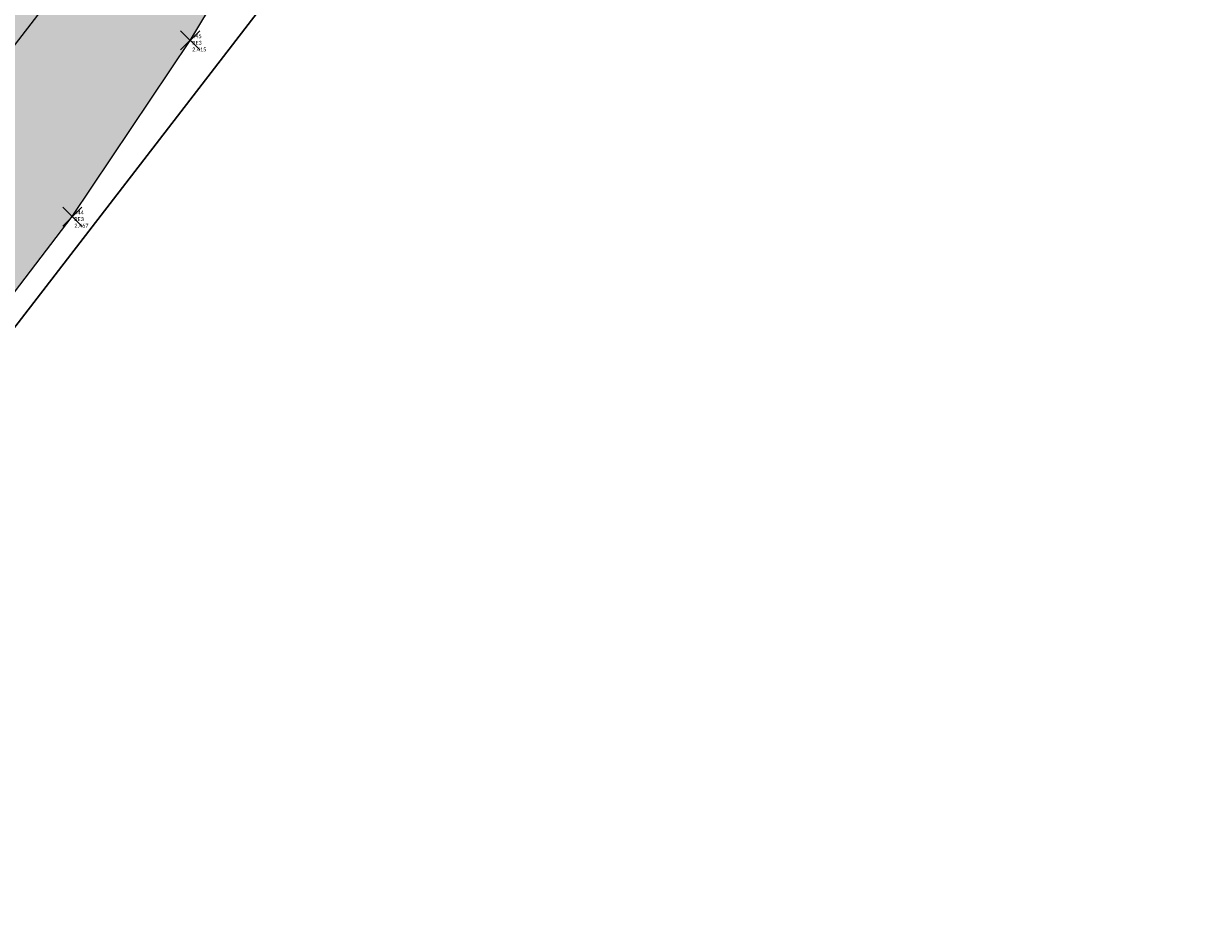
# Model space of a CAD drawing. Extents: x 463979 to 467979, y 555064 to 557157.
# Tile 62 of 82: x 467149 to 467168, y 556213 to 556227. Entities that reach past the tile are written whole.
import ezdxf

# ---------------------------------------------------------------- set-up
doc = ezdxf.new("R2010")
doc.units = 0
doc.header["$MEASUREMENT"] = 0
doc.header["$PDMODE"] = 3
doc.header["$PDSIZE"] = 0.15
doc.linetypes.add('Center line', pattern=[0])
doc.layers.add('OS MAP', color=7, linetype='Continuous')
doc.layers.add('Survey Detail Drawn', color=7, linetype='Continuous')
doc.layers.add('Road Edge', color=144, linetype='Continuous', lineweight=9)
doc.styles.add('Legend', font='calibri.ttf')

# ---------------------------------------------------------------- blocks, each defined once
blk = doc.blocks.new('*U4')
at = {"linetype": 'Continuous'}
blk.add_point((0, 0), dxfattribs=at)
at = {"linetype": 'Continuous', "style": 'Legend'}
for tag, p in [('NAME', (0.128, 0.136)), ('CODE', (0.128, -0.281)), ('ELEVATION', (0.128, -0.697)), ('COMMENTS', (0.128, -1.551))]:
    blk.add_attdef(tag, p, '', height=0.25, dxfattribs=at)

msp = doc.modelspace()

# ---------------------------------------------------------------- hatches: boundary and pattern name
at = {"layer": 'Survey Detail Drawn', "true_color": 0x89a992}
h = msp.add_hatch(color=252, dxfattribs=at)
h.dxf.hatch_style = 1
h.paths.add_polyline_path([(467131.798, 556212.151), (467134.062, 556213.055), (467137.414, 556214.322), (467139.567, 556215.331), (467143.086, 556217.265), (467145.396, 556218.769), (467147.205, 556220.285), (467148.711, 556221.925), (467150.118, 556223.757), (467151.975, 556226.533), (467153.284, 556228.697), (467154.192, 556230.483), (467155.285, 556232.028), (467156.362, 556232.831), (467157.837, 556233.602), (467159.762, 556234.328), (467163.003, 556234.687), (467167.033, 556234.783), (467171.25, 556234.708), (467174.914, 556234.521), (467176.959, 556234.347), (467179.501, 556233.715), (467179.836, 556235.061), (467179.313, 556235.105), (467180.704, 556235.593), (467179.204, 556235.949), (467177.234, 556236.781), (467172.603, 556236.952), (467168.733, 556237.296), (467164.343, 556237.556), (467161.122, 556237.679), (467158.857, 556237.408), (467156.245, 556236.708), (467154.1, 556235.325), (467151.784, 556232.803), (467150.667, 556231.132), (467150.5, 556230.485), (467148.435, 556226.915), (467146.498, 556224.224), (467144.927, 556222.471), (467142.904, 556220.689), (467140.978, 556219.353), (467138.75, 556218.159), (467136.159, 556216.816), (467131.146, 556214.917), (467127.477, 556213.927), (467125.705, 556213.32), (467124.536, 556212.823), (467123.466, 556212.299), (467120.281, 556211.787), (467113.279, 556208.533), (467112.882, 556207.557), (467111.694, 556206.316), (467110.581, 556205.254), (467109.543, 556204.274), (467108.193, 556203.415), (467107.759, 556203.078), (467106.964, 556202.714), (467105.045, 556202.14), (467104.012, 556201.724), (467102.763, 556201.186), (467101.256, 556200.517), (467099.966, 556200.108), (467100.653, 556198.814), (467102.223, 556198.866), (467099.36, 556197.694), (467101.413, 556197.763), (467101.971, 556196.836), (467104, 556197.23), (467105.484, 556197.868), (467106.347, 556197.807), (467106.753, 556197.927), (467111.18, 556200.026), (467113.202, 556201.249), (467114.964, 556202.44), (467117.614, 556204.358), (467119.38, 556205.629), (467122.017, 556207.218), (467124.154, 556208.812), (467125.513, 556209.414), (467127.462, 556210.135), (467128.539, 556210.601)])

# ---------------------------------------------------------------- linework, layer by layer
at = {"layer": 'OS MAP'}
for points in [[(467307.047, 556151.149), (467299.699, 556168.134), (467293.41, 556176.752), (467281.628, 556186.409), (467276.122, 556196.075), (467269.037, 556212.014), (467263.279, 556215.142), (467259.098, 556213.567), (467254.926, 556206.239), (467251.791, 556204.665), (467243.946, 556205.437), (467212.014, 556225.258), (467192.916, 556231.503), (467181.538, 556234.877), (467178.006, 556235.925), (467157.346, 556238.246), (467150.824, 556228.56), (467144.562, 556220.444), (467136.202, 556215.724), (467119.346, 556207.901), (467105.11, 556201.293), (467096.882, 556197.514), (467086.3, 556190.804)], [(467304.612, 556149.927), (467297.323, 556166.776), (467291.417, 556174.868), (467279.514, 556184.625), (467273.691, 556194.846), (467266.927, 556210.065), (467263.074, 556212.158), (467260.976, 556211.368), (467256.882, 556204.178), (467252.308, 556201.881), (467243.049, 556202.792), (467210.857, 556222.774), (467195.136, 556227.915), (467192.106, 556228.906), (467187.179, 556230.367), (467177.463, 556233.249), (467158.681, 556235.359), (467153.031, 556226.968), (467146.379, 556218.346), (467137.445, 556213.302), (467121.502, 556205.902), (467106.25, 556198.823), (467098.184, 556195.119), (467087.864, 556188.574)], [(467304.612, 556149.927), (467297.323, 556166.776), (467291.417, 556174.868), (467279.514, 556184.625), (467273.691, 556194.846), (467266.927, 556210.065), (467263.074, 556212.158), (467260.976, 556211.368), (467256.882, 556204.178), (467252.308, 556201.881), (467243.049, 556202.792), (467210.857, 556222.774), (467195.136, 556227.915), (467192.106, 556228.906), (467187.179, 556230.367), (467177.463, 556233.249), (467158.681, 556235.359), (467153.031, 556226.968), (467146.379, 556218.346), (467137.445, 556213.302), (467121.502, 556205.902), (467106.25, 556198.823), (467098.184, 556195.119), (467087.864, 556188.574)], [(467087.864, 556188.574), (467098.184, 556195.119), (467106.25, 556198.823), (467121.502, 556205.902), (467137.445, 556213.302), (467146.379, 556218.346), (467153.031, 556226.968), (467158.681, 556235.359), (467177.463, 556233.249), (467187.179, 556230.367), (467192.106, 556228.906), (467195.136, 556227.915), (467210.857, 556222.774), (467243.049, 556202.792), (467252.308, 556201.881), (467256.882, 556204.178), (467260.976, 556211.368), (467263.074, 556212.158), (467266.927, 556210.065), (467273.691, 556194.846), (467279.514, 556184.625), (467291.417, 556174.868), (467297.323, 556166.776), (467304.612, 556149.927)]]:
    msp.add_lwpolyline(points, dxfattribs=at)
at = {"layer": 'Road Edge', "linetype": 'Center line', "ltscale": 5}
msp.add_polyline3d([(467124.174, 556209.401, 2.229), (467126.736, 556210.477, 2.14), (467129.464, 556211.436, 2.076), (467131.798, 556212.151, 2.129), (467134.062, 556213.055, 2.111), (467137.414, 556214.322, 2.183), (467139.567, 556215.331, 2.184), (467143.086, 556217.265, 2.288), (467145.396, 556218.769, 2.408), (467147.205, 556220.285, 2.412), (467148.711, 556221.925, 2.499), (467150.118, 556223.757, 2.467), (467151.975, 556226.533, 2.415), (467153.284, 556228.697, 2.468), (467154.192, 556230.483, 2.466), (467155.285, 556232.028, 2.518), (467156.362, 556232.831, 2.522), (467157.837, 556233.602, 2.558), (467159.762, 556234.328, 2.918), (467163.003, 556234.687, 3.498), (467167.033, 556234.783, 4.333), (467171.25, 556234.708, 5.244), (467174.914, 556234.521, 6.076), (467176.959, 556234.347, 6.45)], dxfattribs=at)
at = {"layer": 'Survey Detail Drawn', "color": 0, "elevation": 1.98}
msp.add_lwpolyline([(467134.062, 556213.055), (467137.414, 556214.322), (467139.567, 556215.331), (467143.086, 556217.265), (467145.396, 556218.769), (467147.205, 556220.285), (467148.711, 556221.925), (467150.118, 556223.757), (467151.975, 556226.533), (467153.284, 556228.697), (467154.192, 556230.483), (467155.285, 556232.028), (467156.362, 556232.831), (467157.837, 556233.602), (467159.762, 556234.328), (467163.003, 556234.687), (467167.033, 556234.783), (467171.25, 556234.708)], dxfattribs=at)

# ---------------------------------------------------------------- block references
at = {"layer": 'Road Edge', "lineweight": 0, "xscale": 0.25, "yscale": 0.25, "zscale": 0.25}
for p, values in [((467151.975, 556226.533, 2.415), {'NAME': '445', 'CODE': 'RE3', 'ELEVATION': '2.415'}), ((467150.118, 556223.757, 2.467), {'NAME': '444', 'CODE': 'RE3', 'ELEVATION': '2.467'})]:
    msp.add_blockref('*U4', p, dxfattribs=at).add_auto_attribs(values)

doc.saveas('drawing.dxf')
